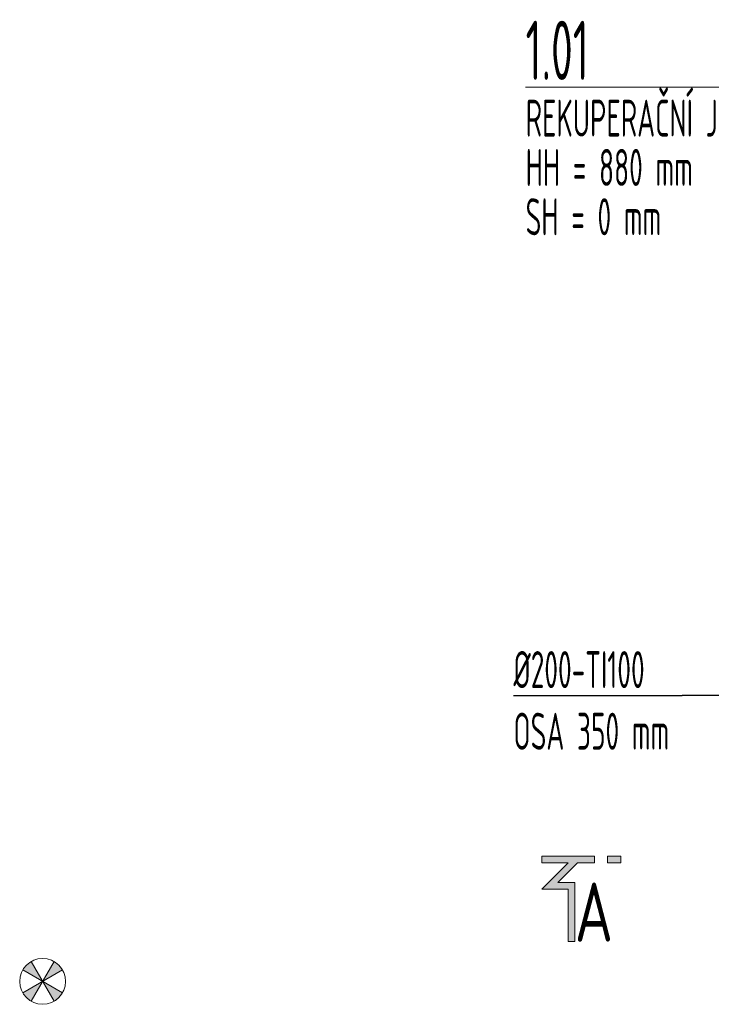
# Model space of a CAD drawing. Header units: millimetres. Extents: x 15940 to 92175, y -24684 to 227664.
# Tile 95 of 132: x 32203 to 34542, y 177744 to 181073. Entities that reach past the tile are written whole.
import ezdxf
from ezdxf.enums import TextEntityAlignment as Align

# ---------------------------------------------------------------- set-up
doc = ezdxf.new("R2010")
doc.units = ezdxf.units.MM
doc.header["$LTSCALE"] = 0.05
doc.linetypes.add('phl_thick', pattern=[0])
doc.layers.get('0').update_dxf_attribs({"lineweight": 5})
doc.layers.add('VZT_50 POPIS - OBECNE', color=7, linetype='Continuous', lineweight=13)
doc.layers.add('VZT_60_KOTY - DIMENZE', color=7, linetype='Continuous', lineweight=5)
doc.styles.add('EVORA_125', font='isocp.shx', dxfattribs={"width": 0.6, "height": 125})
doc.styles.add('ISOCP 4.0', font='isocp.shx', dxfattribs={"width": 0.6, "height": 4})

msp = doc.modelspace()

# ---------------------------------------------------------------- hatches: boundary and pattern name
h = msp.add_hatch(color=256)
h.dxf.hatch_style = 1
h.paths.add_polyline_path([(32348.1, 177860.5, 0.131652), (32319.7, 177888.9), (32280.9, 177821.7)])
h.paths.add_polyline_path([(32280.9, 177821.7), (32242.2, 177888.9, 0.065543), (32226.1, 177876.5, 0.065543), (32213.8, 177860.5)])
h.paths.add_polyline_path([(32280.9, 177821.7), (32213.8, 177783, 0.131652), (32242.2, 177754.6)])
h.paths.add_polyline_path([(32335.7, 177766.9, 0.065543), (32348.1, 177783), (32280.9, 177821.7), (32319.7, 177754.6, 0.065543)])
at = {"layer": 'VZT_50 POPIS - OBECNE'}
h = msp.add_hatch(color=256, dxfattribs=at)
h.dxf.hatch_style = 1
h.paths.add_polyline_path([(34080.1, 177956.1), (34057.9, 177956.1), (34057.9, 178133.9), (33969, 178133.9), (34057.9, 178222.8), (33969, 178222.8), (33969, 178245), (34146.8, 178245), (34146.8, 178222.8), (34089.3, 178222.8), (34022.6, 178156.1), (34080.1, 178156.1)])
h.paths.add_polyline_path([(34235.7, 178222.8), (34191.2, 178222.8), (34191.2, 178245), (34235.7, 178245)])

# ---------------------------------------------------------------- linework, layer by layer
for points in [[(32213.8, 177783), (32348.1, 177860.5)], [(32213.8, 177860.5), (32348.1, 177783)], [(32242.2, 177754.6), (32319.7, 177888.9)], [(32242.2, 177888.9), (32319.7, 177754.6)]]:
    msp.add_lwpolyline(points)
msp.add_circle((32280.9, 177821.7), 77.5)
for points in [[(33913.8, 180844.4), (35134.5, 180844.4)], [(34057.9, 177956.1), (34080.1, 177956.1), (34080.1, 178156.1), (34022.6, 178156.1), (34089.3, 178222.8), (34146.8, 178222.8), (34146.8, 178245), (33969, 178245), (33969, 178222.8)], [(33969, 178222.8), (34057.9, 178222.8)], [(34057.9, 178222.8), (33969, 178133.9), (34057.9, 178133.9), (34057.9, 177956.1)], [(34191.2, 178222.8), (34235.7, 178222.8), (34235.7, 178245), (34191.2, 178245), (34191.2, 178222.8)]]:
    msp.add_lwpolyline(points, dxfattribs=at)
at = {"layer": 'VZT_60_KOTY - DIMENZE', "linetype": 'ByBlock', "lineweight": -2}
msp.add_line((34493, 178788.3), (34443, 178788.3), dxfattribs=at)
for points in [[(33872.8, 178788.3), (34443, 178788.3)], [(34822.9, 178788.3), (34493, 178788.3)]]:
    msp.add_lwpolyline(points, dxfattribs=at)

# ---------------------------------------------------------------- texts
at = {"layer": 'VZT_50 POPIS - OBECNE', "linetype": 'phl_thick', "insert": (33913.8, 181069.4), "char_height": 200, "attachment_point": 1, "line_spacing_factor": 0.8, "style": 'ISOCP 4.0'}
msp.add_mtext('1.01\\P{\\H0.625x;REKUPERAČNÍ JEDNOTKA\\PHH = 880 mm\\PSH = 0 mm}', dxfattribs=at)
at = {"layer": 'VZT_50 POPIS - OBECNE', "style": 'EVORA_125', "width": 0.8}
msp.add_attdef('A', text='A', height=200, dxfattribs=at).set_placement((34080.1, 177896.1), align=Align.BOTTOM_LEFT)
at = {"layer": 'VZT_60_KOTY - DIMENZE', "linetype": 'phl_thick', "insert": (33872.8, 178938.3), "char_height": 125, "attachment_point": 1, "style": 'EVORA_125'}
msp.add_mtext('%%C200-TI100\\POSA 350\\~mm', dxfattribs=at)

doc.saveas('drawing.dxf')
